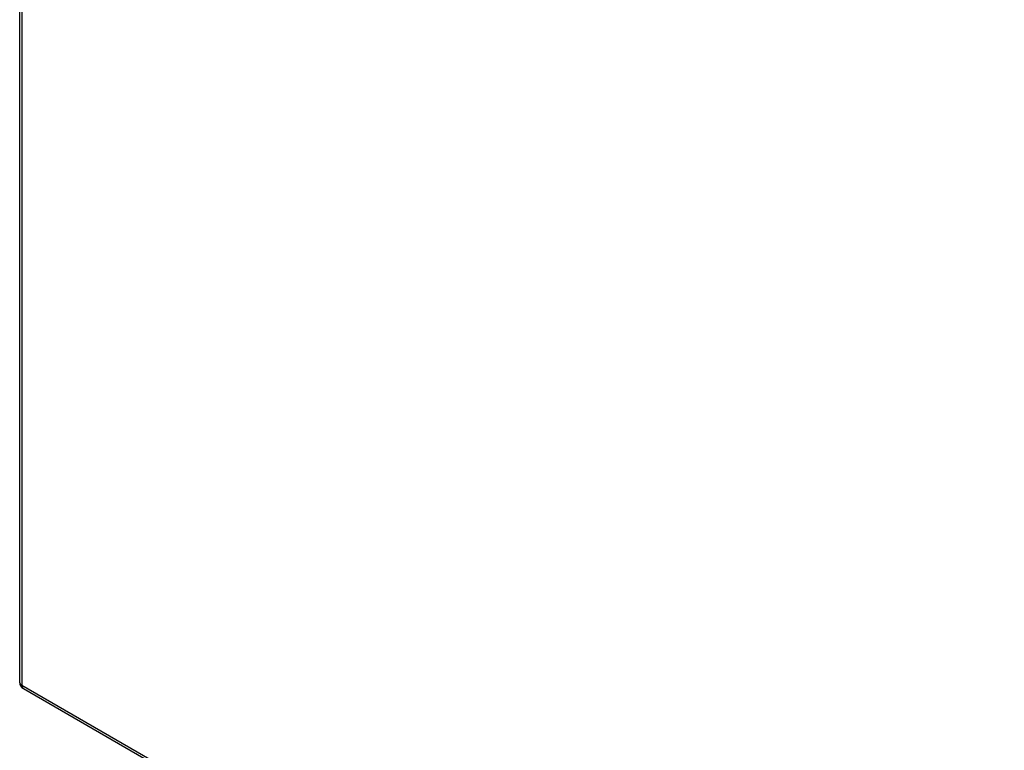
# Model space of a CAD drawing. Header units: inches. Extents: x 28 to 747, y 82 to 346.
# Tile 142 of 246: x 636 to 649, y 307 to 317. Entities that reach past the tile are written whole.
import ezdxf

# ---------------------------------------------------------------- set-up
doc = ezdxf.new("R2010")
doc.units = ezdxf.units.IN
doc.header["$MEASUREMENT"] = 0
doc.layers.add('Visible Edges(ANSI)', color=7, linetype='Continuous', lineweight=25)
doc.layers.add('Visible Tangent Edges(ANSI)', color=7, linetype='Continuous', lineweight=25)

msp = doc.modelspace()

# ---------------------------------------------------------------- linework, layer by layer
at = {"layer": 'Visible Edges(ANSI)'}
for p, q in [((636.235, 339.446), (636.235, 307.832)), ((636.285, 307.746), (686.917, 278.513))]:
    msp.add_line(p, q, dxfattribs=at)
msp.add_arc((636.334, 307.832), 0.099, 180, 240, dxfattribs=at)
at = {"layer": 'Visible Tangent Edges(ANSI)'}
for p, q in [((636.264, 339.406), (636.264, 307.791)), ((636.264, 307.791), (686.897, 278.558))]:
    msp.add_line(p, q, dxfattribs=at)
for major_axis, start_param, end_param in [((-0.099, 0), 0, 0.785398), ((-0.0495, -0.0857), 5.497787, 6.283185)]:
    msp.add_ellipse((636.334, 307.832), major_axis=major_axis, ratio=0.57735, start_param=start_param, end_param=end_param, dxfattribs=at)

doc.saveas('drawing.dxf')
